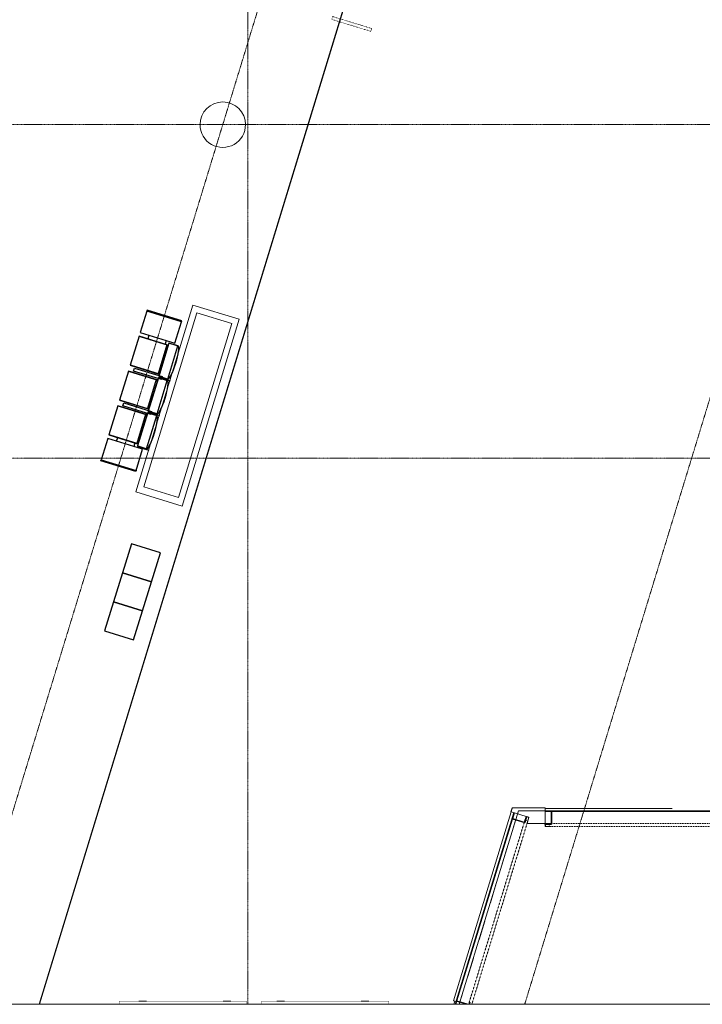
# Model space of a CAD drawing. Header units: millimetres. Extents: x 869791 to 957834, y 561000 to 598978.
# Tile 4 of 38: x 901882 to 913136, y 561000 to 577230. Entities that reach past the tile are written whole.
import ezdxf
from ezdxf.xclip import XClip

# ---------------------------------------------------------------- set-up
doc = ezdxf.new("R2010")
doc.units = ezdxf.units.MM
doc.header["$XCLIPFRAME"] = 2
for name, pattern in [('_T2 Dash', [6.35, 3.175, -3.175]), ('_T2 Grid Line', [22.225, 12.7, -3.175, 3.175, -3.175]), ('_T2 Overhead', [6.6, 4, -1, 0.6, -1]), ('Dash', [6.35, 3.175, -3.175]), ('Dot Signage', [2, 0, -1, 0, -1])]:
    doc.linetypes.add(name, pattern=pattern)
doc.layers.add('$AUDIT_BAD_LAYER1', color=7, linetype='Continuous')
for name, color, linetype, lineweight in [('0-1', 7, 'Continuous', 5), ('A2-1', 7, '_T2 Overhead', 5), ('A2-3', 7, 'Continuous', 9), ('A2-DOR-1', 7, '_T2 Overhead', 5), ('A2-DOR-3', 7, '_T2 Dash', 5), ('A222-1', 7, 'Continuous', 9), ('A222-3', 7, '_T2 Overhead', 5), ('A254', 7, 'Continuous', 5), ('A272-1', 7, '_T2 Overhead', 5), ('A822-1', 7, '_T2 Grid Line', 5), ('A852-TYNN', 7, 'Continuous', 5), ('A855', 7, 'Continuous', 5), ('A855-1', 7, '_T2 Overhead', 5), ('A856-1', 7, '_T2 Overhead', 5)]:
    doc.layers.add(name, color=color, linetype=linetype, lineweight=lineweight)
doc.layers.add('A856-2', color=7, linetype='Dot Signage', lineweight=5, true_color=0x232323)

# ---------------------------------------------------------------- blocks, each defined once
blk = doc.blocks.new('A275 - Lysskilt Gate-Pendel-Tak - A275 - LS-PTG 675x450mm-50888738-19447-aa-tof-20-3000')
at = {"layer": 'A856-2'}
for p, q in [((-337.5, -25), (-337.5, 25)), ((-337.5, 25), (337.5, 25)), ((337.5, 25), (337.5, -25)), ((337.5, -25), (-337.5, -25))]:
    blk.add_line(p, q, dxfattribs=at)
blk = doc.blocks.new('A275 - Lysskilt Pendel-Tak 3stk - A275 - LS-PT Trippel 2100x300mm-59687184-19447-aa-tof-20-3000')
at = {"layer": 'A856-2'}
for p, q in [((1050, 50), (-1050, 50)), ((-1050, 50), (-1050, -50)), ((1050, -50), (1050, 50)), ((1050, -50), (-1050, -50)), ((-1050, -50), (1050, -50))]:
    blk.add_line(p, q, dxfattribs=at)
blk = doc.blocks.new('B222 - Betong - Sirkulær - B222 - Betong - ø750 mm-38636722-19447-aa-tof-20-3000')
at = {"layer": 'A222-1'}
for start, end in [(360, 180), (180, 360)]:
    blk.add_arc((0, 0), 375, start, end, dxfattribs=at)
blk = doc.blocks.new('A360 - Ventilasjonsdon - A360 - Ventilasjonsdon - 3000 x 600 x 1200 mm-V47-19447-aa-tof-20-3000')
at = {"layer": 'A855'}
for p, q in [((-300, -1500), (-300, 1500)), ((-300, 1500), (300, 1500)), ((300, 1500), (-300, 1500)), ((-300, 1500), (-300, -1500)), ((300, 1500), (300, -1500)), ((300, -1500), (300, 1500)), ((300, -1500), (-300, -1500)), ((-300, -1500), (300, -1500))]:
    blk.add_line(p, q, dxfattribs=at)
blk = doc.blocks.new('A278 - Avfall Gate - kildesortering-02  - A278 - Avfall gate- kildesortering-50064680-19447-aa-tof-20-3000')
at = {"layer": '$AUDIT_BAD_LAYER1'}
for p, q in [((500, 500), (0, 500)), ((0, 500), (0, 0)), ((1000, 500), (500, 500)), ((500, 500), (500, 0)), ((500, 0), (500, 500)), ((1500, 500), (1000, 500)), ((1000, 500), (1000, 0)), ((1000, 0), (1000, 500)), ((1500, 0), (1500, 500)), ((0, 0), (500, 0)), ((500, 0), (1000, 0)), ((1000, 0), (1500, 0))]:
    blk.add_line(p, q, dxfattribs=at)
blk = doc.blocks.new('B222 - HUP - B222 - HUP - 200 x 100 x 8-V316-19447-aa-tof-20-3000')
at = {"layer": 'A222-1'}
for p, q in [((-50, 100), (50, 100)), ((-50, -100), (-50, 100)), ((-50, -100), (-50, 100)), ((-50, 100), (50, 100)), ((50, 100), (50, -100)), ((50, 100), (50, -100)), ((50, -100), (-50, -100)), ((50, -100), (-50, -100))]:
    blk.add_line(p, q, dxfattribs=at)
blk = doc.blocks.new('A275 - Lysskilt Pendel-Tak 2stk - A275 - LS-PT Dobbel 2100x300mm-V226-19447-aa-tof-20-3000')
at = {"layer": 'A856-2'}
for p, q in [((1050, 50), (-1050, 50)), ((-1050, -50), (-1050, 50)), ((-1050, 50), (1050, 50)), ((1050, 50), (1050, -50)), ((1050, -50), (-1050, -50))]:
    blk.add_line(p, q, dxfattribs=at)
blk = doc.blocks.new('HF - butikkfasader - vertikalt skilt hjørne 2 - HF - butikkfasader - vertikalt skilt hjørne 2-60017734-19447-aa-tof-20-3000')
at = {"layer": 'A2-3'}
for p, q in [((578361, 564240), (578341, 564174)), ((578341, 564174), (578398, 564156)), ((578906, 564240), (578361, 564240)), ((578906, 564180), (578906, 564240)), ((578589, 564098), (578637, 564083)), ((578637, 564083), (578606, 563980)), ((578606, 563980), (578906, 563980))]:
    blk.add_line(p, q, dxfattribs=at)
blk = doc.blocks.new('A233 - Rulleport - A233 - RI_AAO - 3250 x 2500-72972509-19447-aa-tof-20-3000')
at = {"layer": 'A2-DOR-3'}
for p, q in [((-1610, 100), (-1610, 150)), ((-1610, 150), (1610, 150)), ((1575, 100), (-1575, 100)), ((1610, 150), (1610, 100))]:
    blk.add_line(p, q, dxfattribs=at)
blk = doc.blocks.new('A233 - Rulleport - A233 - RI_AAO - 4420 x 2500-72972511-19447-aa-tof-20-3000')
at = {"layer": 'A2-DOR-3'}
for p, q in [((-2195, -100), (-2195, -150)), ((-2195, -150), (2195, -150)), ((2160, -100), (-2159, -100)), ((2195, -150), (2195, -100))]:
    blk.add_line(p, q, dxfattribs=at)
blk = doc.blocks.new('A36 - Føringsskinner rullegitter - A36 - Føringsskinner rullegitter-62504514-19447-aa-tof-20-3000')
at = {"layer": 'A2-3'}
for p, q in [((-19, 50), (-19, -50)), ((-17, 50), (-19, 50)), ((-17, -48), (-17, 50)), ((19, 50), (17, 50)), ((17, 50), (17, -48)), ((19, -50), (19, 50)), ((-19, -50), (19, -50)), ((17, -48), (-17, -48))]:
    blk.add_line(p, q, dxfattribs=at)
blk = doc.blocks.new('A36 - Føringsskinner rullegitter - A36 - Føringsskinner rullegitter-62505795-19447-aa-tof-20-3000')
at = {"layer": 'A2-3'}
for p, q in [((-19, 50), (-19, -50)), ((19, 50), (-19, 50)), ((-17, -50), (-17, 48)), ((-17, 48), (17, 48)), ((17, 48), (17, -50)), ((19, -50), (19, 50)), ((-19, -50), (-17, -50)), ((17, -50), (19, -50))]:
    blk.add_line(p, q, dxfattribs=at)
blk = doc.blocks.new('A278 - Stolrekker Gate-NY-Sidebord - A278 - Gate stolrekke - 4 stk-64601191-19447-aa-tof-20-3000')
at = {"layer": '$AUDIT_BAD_LAYER1'}
for p, q in [((347, -113), (347, -269)), ((922, -114), (347, -114)), ((347, -153), (347, -114)), ((347, -114), (347, -115)), ((347, -259), (347, -153)), ((922, -269), (922, -113)), ((922, -115), (922, -114)), ((922, -114), (922, -153)), ((922, -153), (922, -259)), ((935, -269), (935, -68)), ((947, -113), (947, -269)), ((1522, -114), (947, -114)), ((947, -153), (947, -114)), ((947, -114), (947, -115)), ((947, -259), (947, -153)), ((1522, -269), (1522, -113)), ((1522, -115), (1522, -114)), ((1522, -114), (1522, -153)), ((1522, -153), (1522, -259)), ((1535, -269), (1535, -68)), ((1547, -113), (1547, -269)), ((2122, -114), (1547, -114)), ((1547, -153), (1547, -114)), ((1547, -114), (1547, -115)), ((1547, -259), (1547, -153)), ((2122, -269), (2122, -113)), ((2122, -115), (2122, -114)), ((2122, -114), (2122, -153)), ((2122, -153), (2122, -259)), ((2135, -269), (2135, -68)), ((-65, -173), (-65, -773)), ((-48, -173), (-65, -173)), ((-48, -173), (-48, -773)), ((322, -173), (-48, -173)), ((322, -773), (322, -173)), ((347, -269), (347, -259)), ((347, -269), (922, -269)), ((385, -752), (385, -269)), ((885, -269), (385, -269)), ((385, -278), (385, -773)), ((385, -293), (885, -293)), ((885, -269), (885, -752)), ((885, -773), (885, -278)), ((910, -693), (910, -213)), ((910, -213), (960, -213)), ((922, -259), (922, -269)), ((947, -269), (947, -259)), ((947, -269), (1522, -269)), ((960, -213), (960, -693)), ((985, -752), (985, -269)), ((1485, -269), (985, -269)), ((985, -278), (985, -773)), ((985, -293), (1485, -293)), ((1485, -269), (1485, -752)), ((1485, -773), (1485, -278)), ((1510, -693), (1510, -213)), ((1510, -213), (1560, -213)), ((1522, -259), (1522, -269)), ((1547, -269), (1547, -259)), ((1547, -269), (2122, -269)), ((1560, -213), (1560, -693)), ((1585, -752), (1585, -269)), ((2085, -269), (1585, -269)), ((1585, -278), (1585, -773)), ((1585, -293), (2085, -293)), ((2085, -269), (2085, -752)), ((2085, -773), (2085, -278)), ((2122, -259), (2122, -269)), ((2517, -173), (2147, -173)), ((2147, -173), (2147, -773)), ((2517, -173), (2535, -173)), ((2517, -773), (2517, -173)), ((2535, -173), (2535, -773)), ((322, -325), (385, -325)), ((2085, -325), (2147, -325)), ((322, -622), (385, -622)), ((2147, -622), (2085, -622)), ((-65, -773), (-48, -773)), ((-48, -773), (322, -773)), ((385, -773), (385, -752)), ((385, -773), (885, -773)), ((385, -773), (885, -773)), ((885, -752), (885, -773)), ((960, -693), (910, -693)), ((985, -773), (985, -752)), ((985, -773), (1485, -773)), ((985, -773), (1485, -773)), ((1485, -752), (1485, -773)), ((1560, -693), (1510, -693)), ((1585, -773), (1585, -752)), ((1585, -773), (2085, -773)), ((1585, -773), (2085, -773)), ((2085, -752), (2085, -773)), ((2147, -773), (2517, -773)), ((2535, -773), (2517, -773))]:
    blk.add_line(p, q, dxfattribs=at)
for centre, major_axis in [((635, -113), (-287, 0)), ((1235, -113), (-287, 0)), ((1835, -113), (-288, 0))]:
    blk.add_ellipse(centre, major_axis=major_axis, ratio=0.16833, start_param=3.141593, end_param=6.283185, dxfattribs=at)
blk = doc.blocks.new('gmtio-a-200-1-0001_rvt-1-19447-aa-tof-20-3000')
at = {"layer": 'A254'}
for p, q in [((586401, 612800), (568699, 554897)), ((570407, 560501), (586395, 612811)), ((570407, 560500), (586396, 612810)), ((572156, 569446), (573097, 572526)), ((572156, 569445), (573097, 572525)), ((573097, 572526), (573862, 572292)), ((573097, 572525), (573862, 572291)), ((573862, 572292), (572921, 569213)), ((573862, 572291), (572921, 569212)), ((572921, 569213), (572156, 569446)), ((572921, 569212), (572156, 569445)), ((578358, 564230), (577394, 561056)), ((581000, 564230), (578906, 564230)), ((578906, 564190), (587864, 564190)), ((581000, 564180), (579016, 564180)), ((579016, 564180), (579016, 563970)), ((583325, 564180), (581000, 564180)), ((576016, 556400), (578388, 564159)), ((578365, 564051), (577450, 561058)), ((578567, 563990), (578365, 564051)), ((578599, 564095), (578567, 563990)), ((579016, 563970), (578896, 563970)), ((577413, 561050), (575992, 556400)), ((577394, 561056), (577445, 561040)), ((577445, 561040), (577413, 561050)), ((577450, 561058), (577651, 560996))]:
    blk.add_line(p, q, dxfattribs=at)
at = {"layer": 'A2-1'}
blk.add_blockref('HF - butikkfasader - vertikalt skilt hjørne 2 - HF - butikkfasader - vertikalt skilt hjørne 2-60017734-19447-aa-tof-20-3000', (0, 0), dxfattribs=at)
for name, p, rotation in [('A36 - Føringsskinner rullegitter - A36 - Føringsskinner rullegitter-62504514-19447-aa-tof-20-3000', (578604, 564041), 163.0000000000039), ('A36 - Føringsskinner rullegitter - A36 - Føringsskinner rullegitter-62504514-19447-aa-tof-20-3000', (578956, 563949), 270), ('A36 - Føringsskinner rullegitter - A36 - Føringsskinner rullegitter-62505795-19447-aa-tof-20-3000', (577669, 560980), 163.0000000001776)]:
    blk.add_blockref(name, p, dxfattribs=dict(at, rotation=rotation))
at = {"layer": 'A2-DOR-1', "rotation": 253.0000000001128}
blk.add_blockref('A233 - Rulleport - A233 - RI_AAO - 3250 x 2500-72972509-19447-aa-tof-20-3000', (578004, 562525), dxfattribs=at)
at = {"layer": 'A2-DOR-1'}
blk.add_blockref('A233 - Rulleport - A233 - RI_AAO - 4420 x 2500-72972511-19447-aa-tof-20-3000', (581165, 564080), dxfattribs=at)
at = {"layer": 'A222-3'}
for name, p, rotation in [('B222 - Betong - Sirkulær - B222 - Betong - ø750 mm-38636722-19447-aa-tof-20-3000', (573589, 575500), 180), ('B222 - HUP - B222 - HUP - 200 x 100 x 8-V316-19447-aa-tof-20-3000', (578479, 564079), 73.00000000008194), ('B222 - HUP - B222 - HUP - 200 x 100 x 8-V316-19447-aa-tof-20-3000', (577529, 560971), 73.00000000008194)]:
    blk.add_blockref(name, p, dxfattribs=dict(at, rotation=rotation))
blk.add_blockref('B222 - HUP - B222 - HUP - 200 x 100 x 8-V316-19447-aa-tof-20-3000', (578956, 564080), dxfattribs=at)
at = {"layer": 'A272-1'}
for name, p, rotation in [('A278 - Stolrekker Gate-NY-Sidebord - A278 - Gate stolrekke - 4 stk-64601191-19447-aa-tof-20-3000', (573061, 572154), 252.9999999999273), ('A278 - Avfall Gate - kildesortering-02  - A278 - Avfall gate- kildesortering-50064680-19447-aa-tof-20-3000', (572119, 567009), 72.85508304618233)]:
    blk.add_blockref(name, p, dxfattribs=dict(at, rotation=rotation))
at = {"layer": 'A855-1', "rotation": 342.9999999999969}
blk.add_blockref('A360 - Ventilasjonsdon - A360 - Ventilasjonsdon - 3000 x 600 x 1200 mm-V47-19447-aa-tof-20-3000', (573012, 570878), dxfattribs=at)
at = {"layer": 'A856-1'}
for name, p, rotation in [('A275 - Lysskilt Gate-Pendel-Tak - A275 - LS-PTG 675x450mm-50888738-19447-aa-tof-20-3000', (575715, 577160), 163.0000000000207), ('A275 - Lysskilt Pendel-Tak 3stk - A275 - LS-PT Trippel 2100x300mm-59687184-19447-aa-tof-20-3000', (575279, 561000), 180)]:
    blk.add_blockref(name, p, dxfattribs=dict(at, rotation=rotation))
blk.add_blockref('A275 - Lysskilt Pendel-Tak 2stk - A275 - LS-PT Dobbel 2100x300mm-V226-19447-aa-tof-20-3000', (572929, 561000), dxfattribs=at)

msp = doc.modelspace()

# ---------------------------------------------------------------- linework, layer by layer
at = {"layer": 'A822-1'}
for p, q in [((905641, 561000), (905641, 596499)), ((900797, 561000), (911625, 596417)), ((910208, 561000), (918335, 587582)), ((869791, 575500), (957834, 575500)), ((869791, 570000), (957834, 570000)), ((869791, 561000), (957834, 561000))]:
    msp.add_line(p, q, dxfattribs=at)
at = {"layer": 'A852-TYNN'}
msp.add_lwpolyline([(957834, 596499), (869791, 596499), (869791, 561000), (957834, 561000)], close=True, dxfattribs=at)
at = {"layer": 'A852-TYNN', "linetype": 'Dash', "ltscale": 100}
msp.add_lwpolyline([(919503, 561000), (919503, 564190), (910106, 564190), (909130, 561000)], dxfattribs=at)
at = {"layer": 'A852-TYNN'}
msp.add_lwpolyline([(919503, 561000), (919503, 564190), (910106, 564190), (909130, 561000)], dxfattribs=at)

# ---------------------------------------------------------------- block references
at = {"layer": '0-1'}
ref = msp.add_blockref('gmtio-a-200-1-0001_rvt-1-19447-aa-tof-20-3000', (331641, 0), dxfattribs=at)
XClip(ref).set_block_clipping_path([(538149.9999999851, 560999.9999999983), (626192.6181362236, 596498.7507570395)])

doc.saveas('drawing.dxf')
